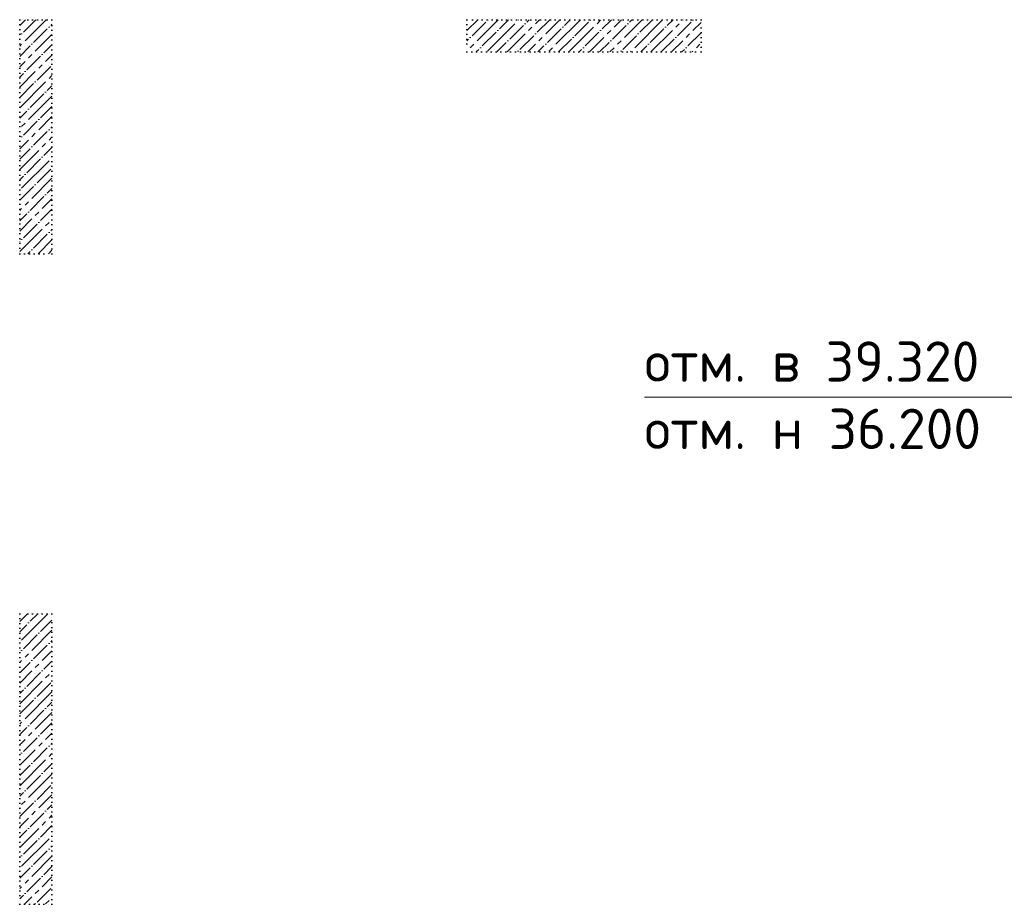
# Model space of a CAD drawing. Header units: millimetres. Extents: x 24180 to 99386, y -42598 to 25936.
# Tile 15 of 41: x 25200 to 31298, y 8620 to 14100. Entities that reach past the tile are written whole.
import ezdxf

# ---------------------------------------------------------------- set-up
doc = ezdxf.new("R2010")
doc.units = ezdxf.units.MM
doc.linetypes.add('______9', pattern=[30, 0, -30])
for name, color, linetype, lineweight in [('Высотная отметки_ общее', 7, 'Continuous', 13), ('Колонна (1)', 7, 'Continuous', 35), ('Колонна (2)', 7, 'Continuous', 35)]:
    doc.layers.add(name, color=color, linetype=linetype, lineweight=lineweight)
doc.styles.add('ISOCPEUR', font='ISOCPEUR')
pattern_1 = [(45, (0, 0), (-63.6396, 63.6396), [120, -15, 0, -15]), (45, (-31.82, 31.82), (-63.6396, 63.6396), [240, -30, 30, -30])]

msp = doc.modelspace()

# ---------------------------------------------------------------- hatches: boundary and pattern name
at = {"layer": 'Колонна (1)', "lineweight": 18, "transparency": 33554687}
h = msp.add_hatch(dxfattribs=at)
h.set_pattern_fill('__________539', color=256, scale=30, style=0, pattern_type=2)
h.set_pattern_definition(pattern_1)
h.paths.add_polyline_path([(25200, 10420), (25200, 8620), (25400, 8620), (25400, 10420)], flags=0)
at = {"layer": 'Колонна (2)', "lineweight": 18, "transparency": 33554687}
h = msp.add_hatch(dxfattribs=at)
h.set_pattern_fill('__________539', color=256, scale=30, style=0, pattern_type=2)
h.set_pattern_definition(pattern_1)
h.paths.add_polyline_path([(25200, 14100), (25200, 12650), (25400, 12650), (25400, 14100)], flags=0)
h = msp.add_hatch(dxfattribs=at)
h.set_pattern_fill('__________539', color=256, scale=30, style=0, pattern_type=2)
h.set_pattern_definition(pattern_1)
h.paths.add_polyline_path([(29419.8, 14100), (27969.8, 14100), (27969.8, 13900), (29419.8, 13900)], flags=0)

# ---------------------------------------------------------------- linework, layer by layer
at = {"layer": 'Высотная отметки_ общее', "color": 7, "linetype": 'Continuous', "lineweight": 13, "transparency": 33554687}
msp.add_line((31810, 11760.6), (29070, 11760.6), dxfattribs=at)
at = {"layer": 'Колонна (1)', "color": 7, "linetype": '______9', "lineweight": -3, "transparency": 33554687}
for p, q in [((25200, 10420), (25200, 8620)), ((25400, 10420), (25200, 10420)), ((25400, 8620), (25400, 10420)), ((25200, 8620), (25400, 8620))]:
    msp.add_line(p, q, dxfattribs=at)
at = {"layer": 'Колонна (2)', "color": 7, "linetype": '______9', "lineweight": -3, "transparency": 33554687}
for p, q in [((25200, 14100), (25200, 12650)), ((25400, 14100), (25200, 14100)), ((25400, 12650), (25400, 14100)), ((29419.8, 14100), (27969.8, 14100)), ((27969.8, 14100), (27969.8, 13900)), ((29419.8, 13900), (29419.8, 14100)), ((27969.8, 13900), (29419.8, 13900)), ((25200, 12650), (25400, 12650))]:
    msp.add_line(p, q, dxfattribs=at)

# ---------------------------------------------------------------- texts
at = {"layer": 'Высотная отметки_ общее', "color": 7, "linetype": 'Continuous', "lineweight": 13, "transparency": 33554687, "char_height": 75, "width": 2222.093, "style": 'ISOCPEUR'}
for s, insert, attachment_point in [('\\A1;{\\fISOCPEUR|i0|b0;\\H250.000000;\\W1.000000;\\C7;отм. в 39.320}\\P', (29070, 11857.3), 7), ('\\A1;{\\fISOCPEUR|i0|b0;\\H250.000000;\\W1.000000;\\C7;отм. н 36.200}\\P', (29070, 11690.6), 1)]:
    msp.add_mtext(s, dxfattribs=dict(at, insert=insert, attachment_point=attachment_point))

doc.saveas('drawing.dxf')
